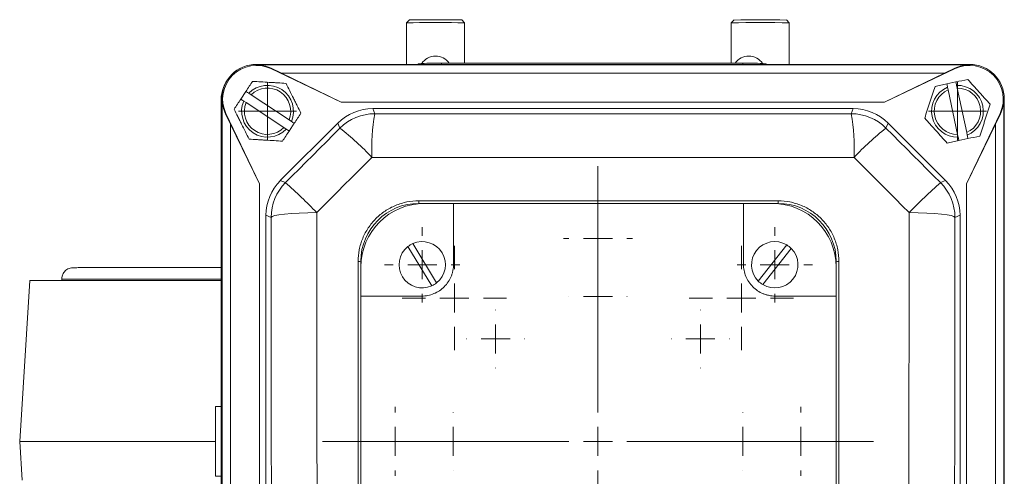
# Model space of a CAD drawing. Header units: millimetres. Extents: x 165 to 832, y 42 to 879.
# Tile 8 of 24: x 185 to 355, y 163 to 242. Entities that reach past the tile are written whole.
import ezdxf

# ---------------------------------------------------------------- set-up
doc = ezdxf.new("R2010")
doc.units = ezdxf.units.MM

# ---------------------------------------------------------------- blocks, each defined once
blk = doc.blocks.new('SW_CENTERMARKSYMBOL_8')
at = {"color": 0, "linetype": 'Continuous', "lineweight": 0}
for p, q in [((0, 5), (0, 9)), ((0, 0), (0, 2.5)), ((-5, 0), (-9, 0)), ((0, 0), (-2.5, 0)), ((0, 0), (0, -2.5)), ((0, 0), (2.5, 0)), ((5, 0), (9, 0)), ((0, -5), (0, -9))]:
    blk.add_line(p, q, dxfattribs=at)
blk = doc.blocks.new('SW_CENTERMARKSYMBOL_10')
at = {"color": 0, "linetype": 'Continuous', "lineweight": 0}
for p, q in [((0, 5), (0, 47.5)), ((0, 0), (0, 2.5)), ((-5, 0), (-47.5, 0)), ((0, 0), (-2.5, 0)), ((0, 0), (0, -2.5)), ((0, 0), (2.5, 0)), ((5, 0), (47.5, 0)), ((0, -5), (0, -47.5))]:
    blk.add_line(p, q, dxfattribs=at)
blk = doc.blocks.new('SW_CENTERMARKSYMBOL_11')
at = {"color": 0, "linetype": 'Continuous', "lineweight": 0}
for p, q in [((0, 5), (0, 6.5)), ((0, 0), (0, 2.5)), ((-5, 0), (-6.5, 0)), ((0, 0), (-2.5, 0)), ((0, 0), (0, -2.5)), ((0, 0), (2.5, 0)), ((5, 0), (6.5, 0)), ((0, -5), (0, -6.5))]:
    blk.add_line(p, q, dxfattribs=at)
blk = doc.blocks.new('SW_CENTERMARKSYMBOL_12')
at = {"color": 0, "linetype": 'Continuous', "lineweight": 0}
for p, q in [((0, 5), (0, 6.5)), ((0, 0), (0, 2.5)), ((-5, 0), (-6.5, 0)), ((0, 0), (-2.5, 0)), ((0, 0), (0, -2.5)), ((0, 0), (2.5, 0)), ((5, 0), (6.5, 0)), ((0, -5), (0, -6.5))]:
    blk.add_line(p, q, dxfattribs=at)
blk = doc.blocks.new('SW_CENTERMARKSYMBOL_15')
at = {"color": 0, "linetype": 'Continuous', "lineweight": 0}
for p, q in [((0, 5), (0, 5.95)), ((0, 0), (0, 2.5)), ((-5, 0), (-5.95, 0)), ((0, 0), (-2.5, 0)), ((0, 0), (0, -2.5)), ((0, 0), (2.5, 0)), ((5, 0), (5.95, 0)), ((0, -5), (0, -5.95))]:
    blk.add_line(p, q, dxfattribs=at)
blk = doc.blocks.new('SW_CENTERMARKSYMBOL_16')
at = {"color": 0, "linetype": 'Continuous', "lineweight": 0}
for p, q in [((0, 5), (0, 5.05)), ((0, 0), (0, 2.5)), ((-5, 0), (-5.05, 0)), ((0, 0), (-2.5, 0)), ((0, 0), (0, -2.5)), ((0, 0), (2.5, 0)), ((5, 0), (5.05, 0)), ((0, -5), (0, -5.05))]:
    blk.add_line(p, q, dxfattribs=at)
blk = doc.blocks.new('SW_CENTERMARKSYMBOL_17')
at = {"color": 0, "linetype": 'Continuous', "lineweight": 0}
for p, q in [((0, 5), (0, 5.05)), ((0, 0), (0, 2.5)), ((-5, 0), (-5.05, 0)), ((0, 0), (-2.5, 0)), ((0, 0), (0, -2.5)), ((0, 0), (2.5, 0)), ((5, 0), (5.05, 0)), ((0, -5), (0, -5.05))]:
    blk.add_line(p, q, dxfattribs=at)
blk = doc.blocks.new('SW_CENTERMARKSYMBOL_18')
at = {"color": 0, "linetype": 'Continuous', "lineweight": 0}
for p, q in [((0, 5), (0, 5.95)), ((0, 0), (0, 2.5)), ((-5, 0), (-5.95, 0)), ((0, 0), (-2.5, 0)), ((0, 0), (0, -2.5)), ((0, 0), (2.5, 0)), ((5, 0), (5.95, 0)), ((0, -5), (0, -5.95))]:
    blk.add_line(p, q, dxfattribs=at)
blk = doc.blocks.new('SW_CENTERMARKSYMBOL_19')
at = {"color": 0, "linetype": 'Continuous', "lineweight": 0}
for p, q in [((0, 5), (0, 5.05)), ((0, 0), (0, 2.5)), ((-5, 0), (-5.05, 0)), ((0, 0), (-2.5, 0)), ((0, 0), (0, -2.5)), ((0, 0), (2.5, 0)), ((5, 0), (5.05, 0)), ((0, -5), (0, -5.05))]:
    blk.add_line(p, q, dxfattribs=at)
blk = doc.blocks.new('SW_CENTERMARKSYMBOL_20')
at = {"color": 0, "linetype": 'Continuous', "lineweight": 0}
for p, q in [((0, 5), (0, 9)), ((0, 0), (0, 2.5)), ((-5, 0), (-9, 0)), ((0, 0), (-2.5, 0)), ((0, 0), (0, -2.5)), ((0, 0), (2.5, 0)), ((5, 0), (9, 0)), ((0, -5), (0, -9))]:
    blk.add_line(p, q, dxfattribs=at)
blk = doc.blocks.new('SW_CENTERMARKSYMBOL_21')
at = {"color": 0, "linetype": 'Continuous', "lineweight": 0}
for p, q in [((0, 5), (0, 5.05)), ((0, 0), (0, 2.5)), ((-5, 0), (-5.05, 0)), ((0, 0), (-2.5, 0)), ((0, 0), (0, -2.5)), ((0, 0), (2.5, 0)), ((5, 0), (5.05, 0)), ((0, -5), (0, -5.05))]:
    blk.add_line(p, q, dxfattribs=at)
blk = doc.blocks.new('SW_CENTERMARKSYMBOL_22')
at = {"color": 0, "linetype": 'Continuous', "lineweight": 0}
for p, q in [((0, 5), (0, 5.95)), ((0, 0), (0, 2.5)), ((-5, 0), (-5.95, 0)), ((0, 0), (-2.5, 0)), ((0, 0), (0, -2.5)), ((0, 0), (2.5, 0)), ((5, 0), (5.95, 0)), ((0, -5), (0, -5.95))]:
    blk.add_line(p, q, dxfattribs=at)
blk = doc.blocks.new('SW_CENTERMARKSYMBOL_23')
at = {"color": 0, "linetype": 'Continuous', "lineweight": 0}
for p, q in [((0, 5), (0, 5.05)), ((0, 0), (0, 2.5)), ((-5, 0), (-5.05, 0)), ((0, 0), (-2.5, 0)), ((0, 0), (0, -2.5)), ((0, 0), (2.5, 0)), ((5, 0), (5.05, 0)), ((0, -5), (0, -5.05))]:
    blk.add_line(p, q, dxfattribs=at)
blk = doc.blocks.new('SW_CENTERMARKSYMBOL_30')
at = {"color": 0, "linetype": 'Continuous', "lineweight": 0}
for p, q in [((0, 2.5), (0, 5)), ((0, 0), (0, 2.5)), ((-2.5, 0), (-5, 0)), ((0, 0), (-2.5, 0)), ((0, 0), (0, -2.5)), ((0, 0), (2.5, 0)), ((2.5, 0), (5, 0)), ((0, -2.5), (0, -5))]:
    blk.add_line(p, q, dxfattribs=at)
blk = doc.blocks.new('SW_CENTERMARKSYMBOL_33')
at = {"color": 0, "linetype": 'Continuous', "lineweight": 0}
for p, q in [((0, 2.5), (0, 5)), ((0, 0), (0, 2.5)), ((-2.5, 0), (-5, 0)), ((0, 0), (-2.5, 0)), ((0, 0), (0, -2.5)), ((0, 0), (2.5, 0)), ((2.5, 0), (5, 0)), ((0, -2.5), (0, -5))]:
    blk.add_line(p, q, dxfattribs=at)

msp = doc.modelspace()

# ---------------------------------------------------------------- linework, layer by layer
at = {"color": 7, "linetype": 'Continuous', "lineweight": 15}
for p, q in [((252.63, 241.63), (252.13, 241.14)), ((262.13, 241.14), (261.63, 241.63)), ((308.63, 241.63), (308.13, 241.14)), ((318.13, 241.14), (317.63, 241.63)), ((252.13, 241.13), (252.13, 233.97)), ((262.13, 234.19), (262.13, 241.13)), ((308.13, 241.13), (308.13, 234.19)), ((318.13, 233.97), (318.13, 241.13)), ((226.22, 233.97), (349.22, 233.97)), ((226.22, 233.88), (226.22, 233.96)), ((349.22, 233.96), (226.22, 233.96)), ((226.22, 233.88), (349.22, 233.88)), ((228.72, 233.23), (228.76, 233.31)), ((228.72, 233.23), (240.86, 227.47)), ((230.53, 232.47), (228.76, 233.31)), ((254.13, 233.97), (254.13, 234.05)), ((310.13, 234.19), (258.13, 234.19)), ((314.13, 233.97), (314.13, 234.05)), ((334.58, 227.47), (346.72, 233.23)), ((346.69, 233.31), (344.91, 232.47)), ((346.72, 233.23), (346.69, 233.31)), ((349.22, 233.88), (349.22, 233.96)), ((240.86, 227.47), (230.53, 232.47)), ((230.53, 232.47), (344.91, 232.47)), ((344.91, 232.47), (334.58, 227.47)), ((223.52, 227.97), (224.4, 229.3)), ((345.31, 230.6), (346.88, 230.94)), ((345.44, 230.02), (345.54, 229.55)), ((345.54, 229.55), (347.16, 221.88)), ((347.1, 229.88), (347, 230.35)), ((348.73, 222.21), (347.1, 229.88)), ((220.14, 227.88), (220.14, 141.44)), ((220.31, 227.97), (220.22, 227.97)), ((220.22, 227.97), (220.22, 49.97)), ((220.22, 49.97), (220.22, 227.97)), ((220.31, 49.97), (220.31, 227.97)), ((224.02, 227.64), (224.42, 227.37)), ((225.31, 228.71), (224.9, 228.97)), ((231.84, 224.38), (225.31, 228.71)), ((355.13, 227.97), (355.22, 227.97)), ((355.13, 227.97), (355.13, 49.97)), ((355.22, 49.97), (355.22, 227.97)), ((224.42, 227.37), (230.96, 223.05)), ((240.86, 227.47), (334.58, 227.47)), ((246.28, 226.33), (246.64, 225.45)), ((329.17, 226.33), (246.28, 226.33)), ((328.8, 225.45), (329.17, 226.33)), ((220.96, 225.47), (220.88, 225.43)), ((220.88, 225.43), (221.72, 223.66)), ((226.72, 213.33), (220.96, 225.47)), ((232.25, 224.12), (231.84, 224.38)), ((354.48, 225.47), (348.72, 213.33)), ((353.72, 223.66), (354.56, 225.43)), ((354.48, 225.47), (354.56, 225.43)), ((221.72, 223.66), (226.72, 213.33)), ((221.72, 54.27), (221.72, 223.66)), ((240.27, 223.84), (230.34, 213.92)), ((230.96, 223.05), (231.36, 222.78)), ((232.75, 223.79), (231.86, 222.45)), ((240.63, 222.96), (240.27, 223.84)), ((335.18, 223.84), (334.81, 222.96)), ((345.1, 213.92), (335.18, 223.84)), ((348.72, 213.33), (353.72, 223.66)), ((353.72, 223.66), (353.72, 54.27)), ((347.16, 221.88), (347.26, 221.41)), ((348.95, 221.15), (347.39, 220.82)), ((348.83, 221.74), (348.73, 222.21)), ((226.72, 64.6), (226.72, 213.33)), ((230.34, 213.92), (231.23, 213.55)), ((344.21, 213.55), (345.1, 213.92)), ((348.72, 213.33), (348.72, 64.6)), ((316.22, 209.97), (254.22, 209.97)), ((254.24, 210.41), (316.2, 210.41)), ((255.22, 209.96), (260.22, 209.96)), ((260.22, 209.96), (260.22, 199.47)), ((260.22, 209.96), (310.22, 209.96)), ((310.22, 199.47), (310.22, 209.96)), ((310.22, 209.96), (315.22, 209.96)), ((227.85, 207.91), (227.85, 70.02)), ((228.75, 207.54), (227.85, 207.91)), ((347.59, 207.91), (346.7, 207.54)), ((347.59, 70.02), (347.59, 207.91)), ((256.45, 195.72), (252.33, 202.51)), ((253.18, 203.02), (257.3, 196.24)), ((312.78, 196.56), (317.69, 202.8)), ((318.48, 202.18), (313.56, 195.95)), ((243.75, 137.97), (243.75, 199.92)), ((244.22, 199.97), (244.22, 137.97)), ((244.23, 193.97), (244.23, 198.97)), ((326.21, 198.97), (326.21, 193.97)), ((326.22, 137.97), (326.22, 199.97)), ((326.69, 199.92), (326.69, 137.97)), ((187.13, 196.63), (185.38, 168.88)), ((187.13, 196.63), (220.14, 196.63)), ((192.63, 196.88), (192.63, 196.63)), ((244.23, 143.97), (244.23, 193.97)), ((254.72, 193.97), (244.23, 193.97)), ((326.21, 193.97), (315.72, 193.97)), ((326.21, 193.97), (326.21, 143.97)), ((219.13, 174.88), (219.13, 162.88)), ((220.14, 174.88), (219.13, 174.88)), ((185.38, 168.88), (185.81, 162.19)), ((185.38, 168.88), (219.13, 168.88)), ((220.14, 162.88), (219.13, 162.88))]:
    msp.add_line(p, q, dxfattribs=at)
at = {"color": 8, "linetype": 'Continuous', "lineweight": 15}
for p, q in [((258.13, 233.97), (258.13, 234.19)), ((310.13, 233.97), (310.13, 234.19)), ((192.63, 196.88), (220.14, 196.88))]:
    msp.add_line(p, q, dxfattribs=at)
at = {"color": 7, "linetype": 'Continuous', "lineweight": 15, "flags": 128}
for points in [[(246.64, 225.45), (256.9, 225.44), (267.17, 225.43), (277.45, 225.43), (287.72, 225.43), (298, 225.43), (308.27, 225.43), (318.54, 225.44), (328.8, 225.45)], [(231.23, 213.55), (232.41, 214.73), (233.58, 215.9), (234.76, 217.08), (235.93, 218.25), (237.11, 219.43), (238.28, 220.61), (239.46, 221.78), (240.63, 222.96)], [(334.81, 222.96), (335.98, 221.78), (337.16, 220.61), (338.33, 219.43), (339.51, 218.25), (340.68, 217.08), (341.86, 215.9), (343.03, 214.73), (344.21, 213.55)], [(246.14, 217.91), (244.95, 216.72), (243.76, 215.53), (242.57, 214.34), (241.38, 213.15), (240.19, 211.96), (239, 210.77), (237.81, 209.57), (236.62, 208.38)], [(329.3, 217.91), (318.92, 217.9), (308.52, 217.89), (298.12, 217.89), (287.72, 217.89), (277.32, 217.89), (266.92, 217.89), (256.53, 217.9), (246.14, 217.91)], [(338.82, 208.38), (337.63, 209.57), (336.44, 210.77), (335.25, 211.96), (334.06, 213.15), (332.87, 214.34), (331.68, 215.53), (330.49, 216.72), (329.3, 217.91)], [(236.62, 208.38), (235.07, 208.36), (233.59, 208.3), (232.24, 208.22), (231.06, 208.11), (230.09, 207.99), (229.37, 207.85), (228.91, 207.7), (228.75, 207.54)], [(228.75, 70.39), (228.77, 87.5), (228.78, 104.64), (228.79, 121.8), (228.79, 138.97), (228.79, 156.14), (228.78, 173.3), (228.77, 190.43), (228.75, 207.54)], [(236.62, 208.38), (236.64, 191.07), (236.66, 173.72), (236.67, 156.35), (236.67, 138.97), (236.67, 121.58), (236.66, 104.21), (236.64, 86.86), (236.62, 69.55)], [(338.82, 69.55), (338.8, 86.86), (338.78, 104.21), (338.77, 121.58), (338.77, 138.97), (338.77, 156.35), (338.78, 173.72), (338.8, 191.07), (338.82, 208.38)], [(346.7, 207.54), (346.53, 207.7), (346.08, 207.85), (345.35, 207.99), (344.38, 208.11), (343.2, 208.22), (341.85, 208.3), (340.37, 208.36), (338.82, 208.38)], [(346.7, 207.54), (346.68, 190.43), (346.66, 173.3), (346.65, 156.14), (346.65, 138.97), (346.65, 121.8), (346.66, 104.64), (346.68, 87.5), (346.7, 70.39)]]:
    msp.add_lwpolyline(points, dxfattribs=at)
at = {"color": 7, "linetype": 'Continuous', "lineweight": 15}
for centre, radius, start, end in [((257.37, -16.42), 257.61, 89.2009, 91.1639), ((257.35, 2.92), 238.76, 89.2269, 91.133), ((260.81, 229.26), 12.4, 86.2054, 91.0902), ((313.13, 37.33), 203.87, 88.5946, 91.4054), ((313.13, 42.14), 199.54, 88.7078, 91.2922), ((261.21, 226.94), 14.22, 86.2626, 90.9964), ((257.13, 232.52), 2.88, 35.2433, 146.3462), ((311.13, 232.52), 2.88, 33.6538, 144.7567), ((226.22, 227.97), 6, 90, 180), ((226.22, 227.97), 6, 90, 180), ((226.22, 227.97), 5.83, 64.6063, 205.3937), ((226.22, 227.97), 5.91, 64.6063, 90), ((257.13, 205.43), 28.77, 88.0107, 95.987), ((311.13, 205.43), 28.77, 84.013, 91.9893), ((349.22, 227.97), 5.91, 90, 115.3937), ((349.22, 227.97), 5.83, 334.6063, 115.3937), ((349.22, 227.97), 6, 0, 90), ((349.22, 227.97), 6, 0, 90), ((226.13, 227.88), 5.99, 139.2811, 180), ((228.13, 225.88), 4.47, 336.8183, 136.2194), ((228.13, 225.88), 4, 338.0558, 134.9819), ((347.13, 225.88), 4.47, 112.2653, 271.6664), ((347.13, 225.88), 4, 113.5028, 270.4289), ((347.13, 225.88), 4.47, 292.2653, 91.6664), ((347.13, 225.88), 4, 293.5028, 90.4289), ((226.22, 227.97), 5.91, 180, 205.3937), ((228.13, 225.88), 4.47, 156.8183, 316.2194), ((349.22, 227.97), 5.91, 334.6063, 0), ((228.13, 225.88), 4, 158.0558, 314.9819), ((246.64, 216.95), 8.5, 90.0045, 134.9955), ((277.75, 219.58), 31.65, 169.3124, 183.0259), ((297.7, 219.58), 31.65, 356.9741, 10.6876), ((328.8, 216.95), 8.5, 45.0045, 89.9955), ((210.57, 184.67), 48.68, 43.0597, 51.8615), ((364.87, 184.67), 48.68, 128.1385, 136.9403), ((237.25, 207.54), 8.5, 135.0044, 179.9956), ((165.59, 139.68), 98.82, 44.0425, 48.3723), ((409.85, 139.68), 98.82, 131.6277, 135.9575), ((338.2, 207.54), 8.5, 0.0045, 44.9956), ((254.22, 199.97), 10, 90, 180), ((255.22, 198.97), 10.99, 90, 180), ((251.98, 210.31), 2.27, 351.2629, 2.6395), ((315.22, 198.97), 10.99, 0, 90), ((318.86, 210.31), 2.66, 177.7471, 187.4418), ((316.22, 199.97), 10, 0, 90), ((254.82, 199.37), 4, 128.419, 294.0575), ((254.82, 199.37), 4, 114.0575, 128.419), ((254.82, 199.37), 4, 308.419, 114.0575), ((315.63, 199.37), 4, 58.9155, 224.5539), ((315.63, 199.37), 4, 238.9155, 44.5539), ((315.63, 199.37), 4, 44.5539, 58.9155), ((243.86, 201.27), 1.35, 265.2744, 285.3429), ((326.58, 201.28), 1.36, 254.7267, 274.736), ((254.82, 199.37), 4, 294.0575, 308.419), ((315.63, 199.37), 4, 224.5539, 238.9155)]:
    msp.add_arc(centre, radius, start, end, dxfattribs=at)
for centre, major_axis in [((246.28, 217.83), (-3.25, 7.85)), ((329.16, 217.83), (3.25, 7.85)), ((236.36, 207.91), (-7.85, 3.25)), ((339.09, 207.91), (7.85, 3.25))]:
    msp.add_ellipse(centre, major_axis=major_axis, ratio=0.999894, start_param=5.890524, end_param=6.675847, dxfattribs=at)
for points, knots in [([(225.56, 231.04), (225.37, 230.76), (225.18, 230.47), (224.79, 229.89), (224.6, 229.6), (224.4, 229.3)], [0, 0, 0, 0, 0.5, 0.5, 1, 1, 1, 1]), ([(225.56, 231.04), (226.5, 230.99), (227.45, 230.93), (228.68, 230.85), (228.92, 230.84), (229.41, 230.81), (229.65, 230.8), (230.37, 230.75), (230.85, 230.72), (231.32, 230.69)], [0, 0, 0, 0, 0.5, 0.5, 0.625, 0.625, 0.75, 0.75, 1, 1, 1, 1]), ([(348.92, 231.37), (349.55, 230.67), (350.19, 229.96), (351.01, 229.04), (351.18, 228.86), (351.5, 228.5), (351.66, 228.32), (352.15, 227.78), (352.47, 227.43), (352.78, 227.08)], [0, 0, 0, 0, 0.5, 0.5, 0.625, 0.625, 0.75, 0.75, 1, 1, 1, 1]), ([(231.32, 230.69), (231.74, 229.85), (232.17, 228.99), (232.71, 227.9), (232.82, 227.68), (233.04, 227.24), (233.15, 227.02), (233.47, 226.38), (233.69, 225.95), (233.9, 225.53)], [0, 0, 0, 0, 0.5, 0.5, 0.625, 0.625, 0.75, 0.75, 1, 1, 1, 1]), ([(341.49, 224.68), (341.78, 225.58), (342.07, 226.49), (342.45, 227.65), (342.53, 227.89), (342.68, 228.35), (342.76, 228.58), (342.98, 229.27), (343.13, 229.72), (343.27, 230.17)], [0, 0, 0, 0, 0.5, 0.5, 0.625, 0.625, 0.75, 0.75, 1, 1, 1, 1]), ([(343.27, 230.17), (343.61, 230.24), (343.95, 230.31), (344.63, 230.46), (344.97, 230.53), (345.31, 230.6)], [0, 0, 0, 0, 0.5, 0.5, 1, 1, 1, 1]), ([(224.95, 221.06), (224.53, 221.91), (224.1, 222.76), (223.55, 223.86), (223.44, 224.08), (223.22, 224.52), (223.12, 224.73), (222.79, 225.38), (222.58, 225.81), (222.37, 226.23)], [0, 0, 0, 0, 0.5, 0.5, 0.625, 0.625, 0.75, 0.75, 1, 1, 1, 1]), ([(352.78, 227.08), (352.49, 226.18), (352.19, 225.27), (351.81, 224.1), (351.74, 223.87), (351.59, 223.4), (351.51, 223.17), (351.29, 222.49), (351.14, 222.03), (350.99, 221.59)], [0, 0, 0, 0, 0.5, 0.5, 0.625, 0.625, 0.75, 0.75, 1, 1, 1, 1]), ([(233.9, 225.53), (233.71, 225.24), (233.52, 224.95), (233.13, 224.37), (232.94, 224.08), (232.75, 223.79)], [0, 0, 0, 0, 0.5, 0.5, 1, 1, 1, 1]), ([(345.35, 220.39), (344.72, 221.09), (344.08, 221.8), (343.26, 222.71), (343.09, 222.9), (342.76, 223.26), (342.6, 223.44), (342.12, 223.98), (341.8, 224.33), (341.49, 224.68)], [0, 0, 0, 0, 0.5, 0.5, 0.625, 0.625, 0.75, 0.75, 1, 1, 1, 1]), ([(230.71, 220.71), (229.77, 220.77), (228.82, 220.83), (227.59, 220.9), (227.34, 220.92), (226.86, 220.95), (226.62, 220.96), (225.89, 221.01), (225.42, 221.03), (224.95, 221.06)], [0, 0, 0, 0, 0.5, 0.5, 0.625, 0.625, 0.75, 0.75, 1, 1, 1, 1]), ([(345.35, 220.39), (345.68, 220.46), (346.02, 220.53), (346.7, 220.68), (347.04, 220.75), (347.39, 220.82)], [0, 0, 0, 0, 0.5, 0.5, 1, 1, 1, 1]), ([(243.75, 199.92), (243.75, 200.61), (243.82, 201.29), (244.02, 202.3), (244.1, 202.63), (244.3, 203.29), (244.42, 203.61), (244.81, 204.57), (245.13, 205.17), (245.7, 206.02), (245.91, 206.3), (246.35, 206.84), (246.58, 207.09), (247.3, 207.82), (247.83, 208.25), (248.69, 208.83), (248.99, 209.01), (249.59, 209.33), (250.21, 209.63), (250.86, 209.86), (251.51, 210.06), (251.85, 210.14), (252.87, 210.35), (253.55, 210.41), (254.24, 210.41)], [0, 0, 0, 0, 0.125, 0.125, 0.1875, 0.1875, 0.25, 0.25, 0.375, 0.375, 0.4375, 0.4375, 0.5, 0.5, 0.625, 0.625, 0.6875, 0.6875, 0.75, 0.8125, 0.8125, 0.875, 0.875, 1, 1, 1, 1]), ([(316.2, 210.41), (316.89, 210.41), (317.58, 210.35), (318.58, 210.15), (318.91, 210.06), (319.57, 209.86), (319.9, 209.75), (320.85, 209.35), (321.46, 209.03), (322.31, 208.46), (322.59, 208.25), (323.13, 207.81), (323.38, 207.58), (324.11, 206.85), (324.54, 206.33), (325.12, 205.47), (325.29, 205.17), (325.62, 204.56), (325.91, 203.95), (326.14, 203.3), (326.34, 202.65), (326.42, 202.31), (326.63, 201.3), (326.69, 200.61), (326.69, 199.92)], [0, 0, 0, 0, 0.125, 0.125, 0.1875, 0.1875, 0.25, 0.25, 0.375, 0.375, 0.4375, 0.4375, 0.5, 0.5, 0.625, 0.625, 0.6875, 0.6875, 0.75, 0.8125, 0.8125, 0.875, 0.875, 1, 1, 1, 1]), ([(192.63, 196.88), (192.63, 197.04), (192.65, 197.22), (192.76, 197.61), (192.85, 197.82), (193.12, 198.21), (193.3, 198.4), (193.75, 198.69), (194.02, 198.8), (194.3, 198.85)], [0, 0, 0, 0, 0.25, 0.25, 0.5, 0.5, 0.75, 0.75, 1, 1, 1, 1]), ([(220.14, 198.88), (219.86, 198.88), (217.58, 198.88), (213.82, 198.88), (208.96, 198.88), (205.64, 198.88), (203.46, 198.88), (202.15, 198.88), (200.98, 198.88), (199.91, 198.88), (198.83, 198.88), (197.66, 198.88), (196.46, 198.88), (195.38, 198.87), (194.55, 198.87), (194.38, 198.86), (194.3, 198.85)], [0, 0, 0, 0, 0.016768, 0.136141, 0.25552, 0.374418, 0.420776, 0.465861, 0.509697, 0.55231, 0.59665, 0.654518, 0.725784, 0.808568, 0.900734, 1, 1, 1, 1]), ([(260.22, 199.47), (260.22, 199.1), (260.19, 198.75), (260.08, 198.22), (260.04, 198.05), (259.93, 197.7), (259.87, 197.53), (259.67, 197.03), (259.5, 196.71), (259.1, 196.12), (258.87, 195.83), (258.36, 195.32), (258.08, 195.1), (257.48, 194.69), (257.16, 194.52), (256.5, 194.25), (256.15, 194.14), (255.44, 194), (255.08, 193.97), (254.72, 193.97)], [0, 0, 0, 0, 0.125, 0.125, 0.1875, 0.1875, 0.25, 0.25, 0.375, 0.375, 0.5, 0.5, 0.625, 0.625, 0.75, 0.75, 0.875, 0.875, 1, 1, 1, 1]), ([(315.72, 193.97), (315.36, 193.97), (315, 194), (314.48, 194.11), (314.3, 194.15), (313.96, 194.25), (313.79, 194.31), (313.29, 194.52), (312.97, 194.69), (312.37, 195.09), (312.09, 195.32), (311.58, 195.83), (311.35, 196.11), (310.95, 196.71), (310.78, 197.03), (310.5, 197.69), (310.4, 198.04), (310.26, 198.75), (310.22, 199.1), (310.22, 199.47)], [0, 0, 0, 0, 0.125, 0.125, 0.1875, 0.1875, 0.25, 0.25, 0.375, 0.375, 0.5, 0.5, 0.625, 0.625, 0.75, 0.75, 0.875, 0.875, 1, 1, 1, 1])]:
    msp.add_open_spline(points, degree=3, knots=knots, dxfattribs=at)
for points in [[(346.88, 230.94), (347.58, 231.08), (348.26, 231.23), (348.92, 231.37)], [(224.9, 228.97), (224.74, 229.08), (224.57, 229.19), (224.4, 229.3)], [(345.31, 230.6), (345.36, 230.41), (345.4, 230.21), (345.44, 230.02)], [(347, 230.35), (346.96, 230.55), (346.92, 230.74), (346.88, 230.94)], [(223.52, 227.97), (223.13, 227.37), (222.75, 226.8), (222.37, 226.23)], [(223.52, 227.97), (223.69, 227.86), (223.85, 227.75), (224.02, 227.64)], [(231.36, 222.78), (231.53, 222.67), (231.7, 222.56), (231.86, 222.45)], [(232.75, 223.79), (232.58, 223.9), (232.41, 224.01), (232.25, 224.12)], [(231.86, 222.45), (231.47, 221.86), (231.09, 221.28), (230.71, 220.71)], [(347.26, 221.41), (347.3, 221.21), (347.35, 221.02), (347.39, 220.82)], [(348.95, 221.15), (348.91, 221.35), (348.87, 221.54), (348.83, 221.74)], [(348.95, 221.15), (349.65, 221.3), (350.33, 221.44), (350.99, 221.59)]]:
    msp.add_open_spline(points, degree=3, dxfattribs=at)

# ---------------------------------------------------------------- block references
at = {"color": 7, "linetype": 'Continuous', "lineweight": 0}
for name, p in [('SW_CENTERMARKSYMBOL_33', (228.13, 225.88)), ('SW_CENTERMARKSYMBOL_30', (347.13, 225.88)), ('SW_CENTERMARKSYMBOL_10', (285.13, 168.88)), ('SW_CENTERMARKSYMBOL_18', (285.13, 203.88)), ('SW_CENTERMARKSYMBOL_11', (254.82, 199.37)), ('SW_CENTERMARKSYMBOL_12', (315.63, 199.37)), ('SW_CENTERMARKSYMBOL_8', (260.38, 193.63)), ('SW_CENTERMARKSYMBOL_20', (309.88, 193.63)), ('SW_CENTERMARKSYMBOL_19', (285.13, 193.88)), ('SW_CENTERMARKSYMBOL_17', (267.46, 186.56)), ('SW_CENTERMARKSYMBOL_21', (302.81, 186.56)), ('SW_CENTERMARKSYMBOL_15', (250.13, 168.88)), ('SW_CENTERMARKSYMBOL_16', (260.13, 168.88)), ('SW_CENTERMARKSYMBOL_23', (310.13, 168.88)), ('SW_CENTERMARKSYMBOL_22', (320.13, 168.88))]:
    msp.add_blockref(name, p, dxfattribs=at)

doc.saveas('drawing.dxf')
